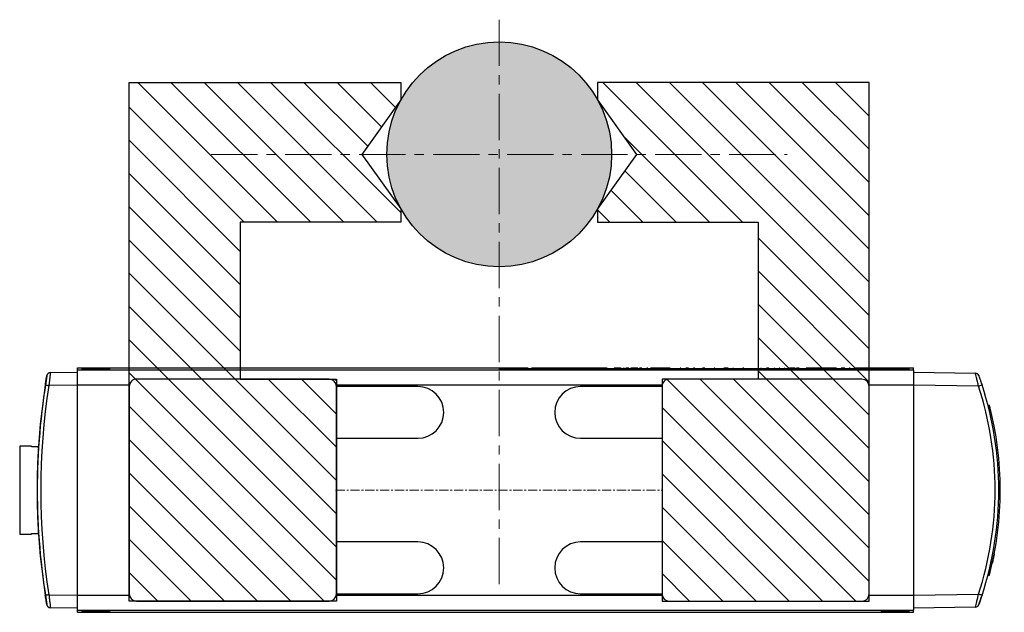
# Model space of a CAD drawing. Header units: inches. Extents: x 0 to 5766, y -2164 to 1330.
# Tile 36 of 217: x 2730 to 2863, y 518 to 598. Entities that reach past the tile are written whole.
import ezdxf

# ---------------------------------------------------------------- set-up
doc = ezdxf.new("R2010")
doc.units = ezdxf.units.IN
doc.header["$MEASUREMENT"] = 0
doc.linetypes.add('CENTER', pattern=[2, 1.25, -0.25, 0.25, -0.25])
doc.layers.add('AM_7', color=4, linetype='CENTER', lineweight=15)
doc.layers.add('AM_8', color=1, linetype='Continuous', lineweight=15)
pattern_1 = [(315, (2970.9724, 1967.1743), (2.245064, 2.245064), [])]

# ---------------------------------------------------------------- blocks, each defined once
blk = doc.blocks.new('CHS2B-S40_上')
at = {"color": 7, "linetype": 'Continuous', "lineweight": 25}
for p, q in [((3000.54, 4363.1), (3008.88, 4363.24)), ((3121.88, 4363.79), (3008.88, 4363.79)), ((3008.88, 4363.79), (3008.88, 4363.49)), ((3008.88, 4361.49), (3008.88, 4363.49)), ((3121.88, 4363.49), (3008.88, 4363.49)), ((3009.48, 4363.69), (3009.48, 4363.49)), ((3009.48, 4363.69), (3013.28, 4363.69)), ((3013.28, 4363.49), (3013.28, 4363.69)), ((3117.48, 4363.69), (3117.48, 4363.49)), ((3117.48, 4363.69), (3121.28, 4363.69)), ((3121.28, 4363.49), (3121.28, 4363.69)), ((3121.88, 4363.79), (3121.88, 4363.49)), ((3121.88, 4363.49), (3121.88, 4361.49)), ((3121.88, 4363.24), (3125.53, 4363.18)), ((3041.88, 4362.29), (3015.88, 4362.29)), ((3113.88, 4362.29), (3087.88, 4362.29)), ((3126.06, 4362.47), (3126.06, 4362.47)), ((3008.88, 4361.49), (3000.11, 4361.34)), ((3008.88, 4333.09), (3008.88, 4361.49)), ((3014.88, 4361.29), (3014.88, 4333.29)), ((3042.88, 4333.29), (3042.88, 4361.29)), ((3053.88, 4361.29), (3042.88, 4361.29)), ((3086.88, 4361.29), (3075.88, 4361.29)), ((3086.88, 4361.29), (3086.88, 4333.29)), ((3114.88, 4333.29), (3114.88, 4361.29)), ((3125.74, 4361.42), (3121.88, 4361.49)), ((3121.88, 4361.49), (3121.88, 4333.09)), ((2998.64, 4358.76), (2998.63, 4358.76)), ((2998.85, 4358.78), (2998.64, 4358.77)), ((2998.35, 4356.66), (2998.35, 4356.66)), ((3042.88, 4354.29), (3053.88, 4354.29)), ((3075.88, 4354.29), (3086.88, 4354.29)), ((3128.08, 4353.13), (3127.15, 4353.13)), ((3129.68, 4353.24), (3128.08, 4353.24)), ((3128.08, 4353.24), (3128.08, 4353.13)), ((3129.68, 4341.34), (3129.68, 4353.24)), ((2997.18, 4347.77), (2997.18, 4347.77)), ((2997.62, 4340.95), (2997.62, 4340.95)), ((3053.88, 4340.29), (3042.88, 4340.29)), ((3086.88, 4340.29), (3075.88, 4340.29)), ((3127.15, 4341.45), (3128.08, 4341.45)), ((3128.08, 4341.45), (3128.08, 4341.34)), ((3128.08, 4341.34), (3129.68, 4341.34)), ((3126.8, 4337.43), (3126.8, 4337.43)), ((2998.85, 4335.8), (2998.64, 4335.81)), ((2999.81, 4332.58), (2999.81, 4332.58)), ((3000.11, 4333.24), (3008.88, 4333.09)), ((3008.88, 4331.09), (3008.88, 4333.09)), ((3015.88, 4332.29), (3041.88, 4332.29)), ((3042.88, 4333.29), (3053.88, 4333.29)), ((3075.88, 4333.29), (3086.88, 4333.29)), ((3087.88, 4332.29), (3113.88, 4332.29)), ((3121.88, 4333.09), (3125.74, 4333.16)), ((3121.88, 4333.09), (3121.88, 4331.09)), ((3008.88, 4331.34), (3000.54, 4331.49)), ((3008.88, 4331.09), (3121.88, 4331.09)), ((3008.88, 4331.09), (3008.88, 4330.79)), ((3009.48, 4331.09), (3009.48, 4330.89)), ((3013.28, 4330.89), (3009.48, 4330.89)), ((3009.88, 4330.84), (3009.88, 4330.89)), ((3013.28, 4330.89), (3013.28, 4331.09)), ((3064.88, 4330.84), (3064.88, 4331.09)), ((3117.48, 4331.09), (3117.48, 4330.89)), ((3121.28, 4330.89), (3117.48, 4330.89)), ((3121.28, 4330.89), (3121.28, 4331.09)), ((3125.53, 4331.4), (3121.88, 4331.34)), ((3121.88, 4331.09), (3121.88, 4330.79)), ((3016.82, 4330.79), (3008.88, 4330.79)), ((3064.88, 4330.84), (3009.88, 4330.84)), ((3010.45, 4330.84), (3010.45, 4330.83)), ((3016.15, 4330.83), (3010.45, 4330.83)), ((3016.15, 4330.84), (3016.15, 4330.83)), ((3016.32, 4330.84), (3016.32, 4330.83)), ((3016.35, 4330.83), (3016.35, 4330.84)), ((3016.35, 4330.83), (3016.8, 4330.83)), ((3016.8, 4330.83), (3016.8, 4330.84)), ((3016.82, 4330.83), (3016.82, 4330.84)), ((3016.83, 4330.83), (3016.83, 4330.84)), ((3016.85, 4330.83), (3016.85, 4330.84)), ((3017.16, 4330.83), (3017.16, 4330.84)), ((3017.45, 4330.83), (3017.45, 4330.84)), ((3017.46, 4330.83), (3017.46, 4330.84)), ((3017.6, 4330.79), (3017.48, 4330.79)), ((3017.53, 4330.83), (3017.53, 4330.84)), ((3017.6, 4330.83), (3017.6, 4330.84)), ((3017.63, 4330.83), (3017.63, 4330.84)), ((3018, 4330.83), (3018, 4330.84)), ((3018.18, 4330.83), (3018.18, 4330.84)), ((3018.19, 4330.84), (3018.19, 4330.83)), ((3018.21, 4330.83), (3018.21, 4330.84)), ((3018.21, 4330.83), (3018.66, 4330.83)), ((3018.68, 4330.79), (3018.23, 4330.79)), ((3018.66, 4330.83), (3018.66, 4330.84)), ((3018.69, 4330.83), (3018.69, 4330.84)), ((3018.69, 4330.83), (3018.69, 4330.84)), ((3018.71, 4330.83), (3018.71, 4330.84)), ((3019.02, 4330.83), (3019.02, 4330.84)), ((3019.3, 4330.83), (3019.3, 4330.84)), ((3019.32, 4330.83), (3019.32, 4330.84)), ((3019.32, 4330.83), (3019.8, 4330.83)), ((3021.65, 4330.79), (3019.59, 4330.79)), ((3019.8, 4330.83), (3019.8, 4330.84)), ((3019.84, 4330.83), (3019.84, 4330.84)), ((3020.29, 4330.83), (3020.29, 4330.84)), ((3020.42, 4330.83), (3020.42, 4330.84)), ((3020.55, 4330.83), (3020.55, 4330.84)), ((3020.78, 4330.83), (3020.78, 4330.84)), ((3020.81, 4330.83), (3020.81, 4330.84)), ((3020.81, 4330.83), (3021.41, 4330.83)), ((3020.88, 4330.83), (3020.88, 4330.83)), ((3021.41, 4330.83), (3021.41, 4330.84)), ((3021.48, 4330.83), (3021.48, 4330.84)), ((3021.48, 4330.83), (3021.48, 4330.84)), ((3021.61, 4330.83), (3021.61, 4330.84)), ((3021.64, 4330.83), (3021.64, 4330.84)), ((3021.64, 4330.83), (3021.94, 4330.83)), ((3021.94, 4330.83), (3021.94, 4330.84)), ((3022.06, 4330.83), (3022.06, 4330.84)), ((3022.18, 4330.83), (3022.18, 4330.84)), ((3022.18, 4330.83), (3022.48, 4330.83)), ((3022.47, 4330.79), (3022.42, 4330.79)), ((3022.48, 4330.83), (3022.48, 4330.84)), ((3022.51, 4330.83), (3022.51, 4330.84)), ((3022.54, 4330.84), (3022.54, 4330.83)), ((3022.66, 4330.83), (3022.66, 4330.84)), ((3022.8, 4330.83), (3022.8, 4330.84)), ((3022.8, 4330.83), (3022.88, 4330.83)), ((3022.88, 4330.83), (3022.88, 4330.84)), ((3022.88, 4330.83), (3023.32, 4330.83)), ((3023.3, 4330.79), (3023.25, 4330.79)), ((3023.32, 4330.83), (3023.32, 4330.84)), ((3023.32, 4330.83), (3023.4, 4330.83)), ((3023.4, 4330.83), (3023.4, 4330.84)), ((3023.53, 4330.83), (3023.53, 4330.84)), ((3023.63, 4330.83), (3023.63, 4330.84)), ((3023.7, 4330.83), (3023.7, 4330.84)), ((3023.72, 4330.83), (3023.72, 4330.84)), ((3024.35, 4330.83), (3024.35, 4330.84)), ((3024.35, 4330.83), (3024.63, 4330.83)), ((3024.63, 4330.83), (3024.63, 4330.84)), ((3024.7, 4330.83), (3024.7, 4330.84)), ((3024.87, 4330.83), (3024.87, 4330.84)), ((3025.65, 4330.79), (3024.91, 4330.79)), ((3024.99, 4330.84), (3024.99, 4330.83)), ((3024.99, 4330.83), (3024.99, 4330.84)), ((3025.02, 4330.83), (3025.02, 4330.84)), ((3025.02, 4330.83), (3025.35, 4330.83)), ((3025.35, 4330.83), (3025.35, 4330.84)), ((3025.38, 4330.83), (3025.38, 4330.84)), ((3025.52, 4330.84), (3025.52, 4330.83)), ((3025.52, 4330.83), (3025.52, 4330.84)), ((3025.55, 4330.83), (3025.55, 4330.84)), ((3025.55, 4330.83), (3025.63, 4330.83)), ((3025.68, 4330.83), (3025.68, 4330.84)), ((3026.05, 4330.83), (3026.05, 4330.84)), ((3026.22, 4330.83), (3026.22, 4330.84)), ((3026.25, 4330.83), (3026.25, 4330.84)), ((3026.34, 4330.79), (3026.28, 4330.79)), ((3026.37, 4330.83), (3026.37, 4330.84)), ((3026.75, 4330.83), (3026.75, 4330.84)), ((3026.92, 4330.83), (3026.92, 4330.84)), ((3026.95, 4330.83), (3026.95, 4330.84)), ((3027.04, 4330.79), (3026.98, 4330.79)), ((3027.04, 4330.83), (3027.04, 4330.84)), ((3027.07, 4330.83), (3027.07, 4330.84)), ((3027.44, 4330.83), (3027.44, 4330.84)), ((3027.62, 4330.83), (3027.62, 4330.84)), ((3027.64, 4330.83), (3027.64, 4330.84)), ((3027.74, 4330.79), (3027.68, 4330.79)), ((3027.69, 4330.83), (3027.72, 4330.83)), ((3027.72, 4330.83), (3027.72, 4330.84)), ((3027.75, 4330.83), (3027.75, 4330.84)), ((3027.77, 4330.83), (3027.77, 4330.84)), ((3028.14, 4330.83), (3028.14, 4330.84)), ((3028.31, 4330.83), (3028.31, 4330.84)), ((3028.34, 4330.83), (3028.34, 4330.84)), ((3028.43, 4330.83), (3028.43, 4330.84)), ((3028.46, 4330.83), (3028.46, 4330.84)), ((3028.46, 4330.83), (3028.74, 4330.83)), ((3028.66, 4330.79), (3028.58, 4330.79)), ((3028.74, 4330.83), (3028.74, 4330.84)), ((3028.76, 4330.83), (3028.76, 4330.84)), ((3028.87, 4330.83), (3028.87, 4330.84)), ((3029.16, 4330.83), (3029.16, 4330.84)), ((3029.45, 4330.83), (3029.45, 4330.84)), ((3029.53, 4330.79), (3029.48, 4330.79)), ((3029.52, 4330.84), (3029.52, 4330.83)), ((3029.52, 4330.83), (3029.52, 4330.84)), ((3029.55, 4330.83), (3029.55, 4330.84)), ((3029.56, 4330.83), (3029.56, 4330.84)), ((3029.86, 4330.83), (3029.86, 4330.84)), ((3030.15, 4330.83), (3030.15, 4330.84)), ((3030.26, 4330.83), (3030.26, 4330.84)), ((3030.56, 4330.83), (3030.56, 4330.84)), ((3030.84, 4330.83), (3030.84, 4330.84)), ((3030.85, 4330.83), (3030.85, 4330.84)), ((3031.21, 4330.83), (3031.21, 4330.84)), ((3031.28, 4330.83), (3031.28, 4330.84)), ((3031.65, 4330.83), (3031.65, 4330.84)), ((3031.82, 4330.83), (3031.82, 4330.84)), ((3031.84, 4330.83), (3031.92, 4330.83)), ((3031.85, 4330.83), (3031.85, 4330.84)), ((3031.94, 4330.79), (3031.88, 4330.79)), ((3031.97, 4330.83), (3031.97, 4330.84)), ((3032.34, 4330.83), (3032.34, 4330.84)), ((3032.52, 4330.83), (3032.52, 4330.84)), ((3032.54, 4330.83), (3032.54, 4330.84)), ((3032.67, 4330.83), (3032.67, 4330.84)), ((3033.04, 4330.83), (3033.04, 4330.84)), ((3033.22, 4330.83), (3033.22, 4330.84)), ((3033.24, 4330.83), (3033.24, 4330.84)), ((3033.33, 4330.79), (3033.27, 4330.79)), ((3033.32, 4330.83), (3033.32, 4330.84)), ((3033.34, 4330.83), (3033.34, 4330.84)), ((3033.37, 4330.83), (3033.37, 4330.84)), ((3033.74, 4330.83), (3033.74, 4330.84)), ((3033.91, 4330.83), (3033.91, 4330.84)), ((3033.93, 4330.83), (3034.03, 4330.83)), ((3033.94, 4330.83), (3033.94, 4330.84)), ((3034.43, 4330.79), (3033.97, 4330.79)), ((3034.03, 4330.83), (3034.03, 4330.84)), ((3034.05, 4330.83), (3034.05, 4330.84)), ((3034.05, 4330.83), (3034.33, 4330.83)), ((3034.16, 4330.83), (3034.16, 4330.83)), ((3034.33, 4330.83), (3034.33, 4330.84)), ((3034.36, 4330.83), (3034.36, 4330.84)), ((3034.36, 4330.83), (3034.52, 4330.83)), ((3034.46, 4330.83), (3034.46, 4330.84)), ((3034.76, 4330.83), (3034.76, 4330.84)), ((3035.05, 4330.83), (3035.05, 4330.84)), ((3035.16, 4330.83), (3035.16, 4330.84)), ((3035.46, 4330.83), (3035.46, 4330.84)), ((3035.74, 4330.83), (3035.74, 4330.84)), ((3035.76, 4330.83), (3035.76, 4330.84)), ((3035.76, 4330.83), (3035.81, 4330.83)), ((3035.82, 4330.79), (3035.78, 4330.79)), ((3035.86, 4330.83), (3035.86, 4330.84)), ((3036.16, 4330.83), (3036.16, 4330.84)), ((3036.44, 4330.83), (3036.44, 4330.84)), ((3036.57, 4330.83), (3036.57, 4330.84)), ((3036.94, 4330.83), (3036.94, 4330.84)), ((3037.08, 4330.83), (3037.41, 4330.83)), ((3037.11, 4330.83), (3037.11, 4330.84)), ((3037.14, 4330.83), (3037.14, 4330.84)), ((3037.23, 4330.79), (3037.17, 4330.79)), ((3037.26, 4330.83), (3037.26, 4330.84)), ((3037.63, 4330.83), (3037.63, 4330.84)), ((3037.81, 4330.83), (3037.81, 4330.84)), ((3037.84, 4330.83), (3037.84, 4330.84)), ((3037.96, 4330.83), (3037.96, 4330.84)), ((3038.33, 4330.83), (3038.33, 4330.84)), ((3038.45, 4330.83), (3038.61, 4330.83)), ((3038.51, 4330.83), (3038.51, 4330.84)), ((3038.53, 4330.83), (3038.53, 4330.84)), ((3038.66, 4330.83), (3038.66, 4330.84)), ((3039.03, 4330.83), (3039.03, 4330.84)), ((3039.2, 4330.83), (3039.2, 4330.84)), ((3039.23, 4330.83), (3039.23, 4330.84)), ((3039.32, 4330.83), (3039.32, 4330.84)), ((3039.35, 4330.83), (3039.35, 4330.84)), ((3039.35, 4330.83), (3039.63, 4330.83)), ((3039.63, 4330.83), (3039.63, 4330.84)), ((3039.65, 4330.83), (3039.65, 4330.84)), ((3039.76, 4330.83), (3039.76, 4330.84)), ((3040.05, 4330.83), (3040.05, 4330.84)), ((3040.34, 4330.83), (3040.34, 4330.84)), ((3040.36, 4330.83), (3040.43, 4330.83)), ((3040.42, 4330.79), (3040.37, 4330.79)), ((3040.45, 4330.83), (3040.45, 4330.84)), ((3040.75, 4330.83), (3040.75, 4330.84)), ((3041.04, 4330.83), (3041.04, 4330.84)), ((3041.15, 4330.83), (3041.15, 4330.84)), ((3041.45, 4330.83), (3041.45, 4330.84)), ((3041.73, 4330.83), (3041.73, 4330.84)), ((3044.29, 4330.79), (3041.77, 4330.79)), ((3042.56, 4330.83), (3042.56, 4330.84)), ((3042.61, 4330.83), (3042.61, 4330.84)), ((3042.73, 4330.83), (3042.73, 4330.84)), ((3042.83, 4330.83), (3042.83, 4330.84)), ((3042.87, 4330.83), (3042.87, 4330.84)), ((3043.79, 4330.83), (3043.79, 4330.84)), ((3043.83, 4330.83), (3043.83, 4330.84)), ((3043.83, 4330.83), (3043.87, 4330.83)), ((3043.89, 4330.83), (3043.89, 4330.84)), ((3044.04, 4330.83), (3044.04, 4330.84)), ((3044.18, 4330.83), (3044.18, 4330.84)), ((3044.2, 4330.83), (3044.45, 4330.83)), ((3044.33, 4330.83), (3044.33, 4330.84)), ((3044.8, 4330.83), (3044.92, 4330.83)), ((3044.97, 4330.83), (3044.97, 4330.84)), ((3045.59, 4330.83), (3045.59, 4330.84)), ((3045.74, 4330.79), (3045.62, 4330.79)), ((3045.71, 4330.83), (3045.71, 4330.84)), ((3045.81, 4330.83), (3045.81, 4330.84)), ((3045.81, 4330.83), (3045.93, 4330.83)), ((3045.93, 4330.83), (3045.93, 4330.84)), ((3046.13, 4330.83), (3046.13, 4330.84)), ((3046.13, 4330.83), (3046.46, 4330.83)), ((3046.46, 4330.83), (3046.46, 4330.84)), ((3047.08, 4330.79), (3046.51, 4330.79)), ((3046.57, 4330.83), (3046.57, 4330.84)), ((3046.57, 4330.83), (3046.57, 4330.83)), ((3046.69, 4330.83), (3046.69, 4330.84)), ((3046.81, 4330.83), (3046.81, 4330.84)), ((3046.88, 4330.83), (3046.88, 4330.84)), ((3046.98, 4330.83), (3046.98, 4330.84)), ((3047.13, 4330.83), (3047.13, 4330.84)), ((3047.29, 4330.83), (3047.29, 4330.84)), ((3047.37, 4330.83), (3047.37, 4330.84)), ((3047.52, 4330.83), (3047.52, 4330.84)), ((3047.66, 4330.83), (3047.66, 4330.84)), ((3047.66, 4330.83), (3047.78, 4330.83)), ((3047.78, 4330.83), (3047.78, 4330.84)), ((3048, 4330.83), (3048, 4330.84)), ((3048, 4330.83), (3048.09, 4330.83)), ((3048.09, 4330.83), (3048.09, 4330.84)), ((3048.22, 4330.83), (3048.22, 4330.84)), ((3048.36, 4330.83), (3048.36, 4330.84)), ((3048.38, 4330.83), (3048.38, 4330.84)), ((3049.34, 4330.79), (3048.41, 4330.79)), ((3048.48, 4330.83), (3048.48, 4330.84)), ((3048.52, 4330.83), (3048.52, 4330.84)), ((3048.52, 4330.83), (3049.19, 4330.83)), ((3049.19, 4330.83), (3049.19, 4330.84)), ((3049.27, 4330.83), (3049.27, 4330.84)), ((3049.38, 4330.83), (3049.38, 4330.84)), ((3049.87, 4330.83), (3049.87, 4330.84)), ((3050.25, 4330.83), (3050.25, 4330.84)), ((3060.52, 4330.79), (3050.28, 4330.79)), ((3051.3, 4330.84), (3051.3, 4330.83)), ((3051.3, 4330.84), (3051.3, 4330.83)), ((3051.39, 4330.83), (3051.3, 4330.83)), ((3051.3, 4330.83), (3051.3, 4330.83)), ((3051.39, 4330.84), (3051.39, 4330.83)), ((3051.56, 4330.83), (3051.39, 4330.83)), ((3051.56, 4330.84), (3051.56, 4330.83)), ((3051.64, 4330.83), (3051.56, 4330.83)), ((3051.64, 4330.84), (3051.64, 4330.83)), ((3051.68, 4330.83), (3051.64, 4330.83)), ((3051.68, 4330.84), (3051.68, 4330.83)), ((3051.77, 4330.83), (3051.68, 4330.83)), ((3051.77, 4330.84), (3051.77, 4330.83)), ((3052.1, 4330.83), (3051.77, 4330.83)), ((3052.1, 4330.84), (3052.1, 4330.83)), ((3052.75, 4330.83), (3052.1, 4330.83)), ((3052.75, 4330.84), (3052.75, 4330.83)), ((3053.92, 4330.83), (3052.75, 4330.83)), ((3053.92, 4330.83), (3053.92, 4330.84)), ((3053.97, 4330.83), (3053.97, 4330.84)), ((3053.97, 4330.83), (3054.01, 4330.83)), ((3054.01, 4330.83), (3054.01, 4330.84)), ((3054.11, 4330.83), (3054.11, 4330.84)), ((3054.11, 4330.83), (3054.34, 4330.83)), ((3054.34, 4330.83), (3054.34, 4330.84)), ((3054.42, 4330.83), (3054.42, 4330.84)), ((3054.42, 4330.83), (3054.42, 4330.83)), ((3054.47, 4330.83), (3054.47, 4330.84)), ((3054.53, 4330.83), (3054.53, 4330.84)), ((3054.65, 4330.83), (3054.55, 4330.83)), ((3054.66, 4330.84), (3054.66, 4330.83)), ((3054.71, 4330.83), (3054.71, 4330.84)), ((3054.77, 4330.83), (3054.77, 4330.84)), ((3054.77, 4330.83), (3054.84, 4330.83)), ((3054.84, 4330.83), (3054.84, 4330.84)), ((3054.84, 4330.83), (3055.17, 4330.83)), ((3055.17, 4330.83), (3055.17, 4330.84)), ((3055.17, 4330.83), (3055.24, 4330.83)), ((3055.24, 4330.83), (3055.24, 4330.84)), ((3055.3, 4330.83), (3055.3, 4330.84)), ((3055.4, 4330.83), (3055.33, 4330.83)), ((3055.35, 4330.83), (3055.35, 4330.84)), ((3055.41, 4330.84), (3055.41, 4330.83)), ((3055.41, 4330.83), (3055.41, 4330.84)), ((3055.41, 4330.83), (3055.62, 4330.83)), ((3055.62, 4330.83), (3055.62, 4330.84)), ((3055.7, 4330.83), (3055.7, 4330.84)), ((3055.77, 4330.83), (3055.77, 4330.84)), ((3055.77, 4330.83), (3055.94, 4330.83)), ((3055.94, 4330.83), (3055.94, 4330.84)), ((3055.94, 4330.83), (3055.94, 4330.84)), ((3055.94, 4330.83), (3056.09, 4330.83)), ((3055.94, 4330.83), (3055.94, 4330.83)), ((3056.09, 4330.83), (3056.09, 4330.84)), ((3056.17, 4330.83), (3056.17, 4330.84)), ((3056.24, 4330.83), (3056.24, 4330.84)), ((3056.24, 4330.83), (3056.46, 4330.83)), ((3056.46, 4330.83), (3056.46, 4330.84)), ((3056.46, 4330.83), (3056.46, 4330.84)), ((3056.59, 4330.83), (3056.47, 4330.83)), ((3056.59, 4330.83), (3056.59, 4330.84)), ((3056.65, 4330.83), (3056.65, 4330.84)), ((3056.71, 4330.83), (3056.71, 4330.84)), ((3056.83, 4330.83), (3056.71, 4330.83)), ((3056.83, 4330.84), (3056.83, 4330.83)), ((3056.88, 4330.83), (3056.88, 4330.84)), ((3056.95, 4330.83), (3056.95, 4330.84)), ((3056.95, 4330.83), (3057.01, 4330.83)), ((3057.01, 4330.83), (3057.01, 4330.84)), ((3057.01, 4330.83), (3057.35, 4330.83)), ((3057.35, 4330.83), (3057.35, 4330.84)), ((3057.35, 4330.83), (3057.41, 4330.83)), ((3057.41, 4330.83), (3057.41, 4330.84)), ((3057.47, 4330.83), (3057.47, 4330.84)), ((3057.52, 4330.83), (3057.52, 4330.84)), ((3057.54, 4330.83), (3057.53, 4330.83)), ((3057.54, 4330.83), (3057.54, 4330.84)), ((3057.57, 4330.83), (3057.57, 4330.84)), ((3057.57, 4330.83), (3057.79, 4330.83)), ((3057.79, 4330.83), (3057.79, 4330.84)), ((3057.85, 4330.83), (3057.85, 4330.84)), ((3057.91, 4330.83), (3057.91, 4330.84)), ((3057.91, 4330.83), (3058.14, 4330.83)), ((3058.14, 4330.83), (3058.14, 4330.84)), ((3058.16, 4330.83), (3058.16, 4330.84)), ((3058.48, 4330.83), (3058.18, 4330.83)), ((3058.48, 4330.84), (3058.48, 4330.83)), ((3058.55, 4330.83), (3058.48, 4330.83)), ((3058.56, 4330.83), (3058.56, 4330.84)), ((3058.61, 4330.83), (3058.61, 4330.84)), ((3058.61, 4330.83), (3058.64, 4330.83)), ((3058.64, 4330.83), (3058.64, 4330.84)), ((3058.75, 4330.83), (3058.75, 4330.84)), ((3058.75, 4330.83), (3058.98, 4330.83)), ((3058.98, 4330.83), (3058.98, 4330.84)), ((3059.05, 4330.83), (3059.05, 4330.84)), ((3059.05, 4330.83), (3059.05, 4330.83)), ((3059.11, 4330.83), (3059.11, 4330.84)), ((3059.17, 4330.83), (3059.17, 4330.84)), ((3059.36, 4330.83), (3059.17, 4330.83)), ((3059.37, 4330.83), (3059.37, 4330.84)), ((3059.43, 4330.83), (3059.43, 4330.84)), ((3059.49, 4330.83), (3059.49, 4330.84)), ((3059.94, 4330.83), (3059.49, 4330.83)), ((3059.94, 4330.83), (3059.94, 4330.84)), ((3059.97, 4330.83), (3059.97, 4330.84)), ((3059.97, 4330.83), (3060.35, 4330.83)), ((3060.35, 4330.83), (3060.35, 4330.84)), ((3060.39, 4330.83), (3060.39, 4330.84)), ((3060.52, 4330.83), (3060.41, 4330.83)), ((3060.52, 4330.83), (3060.52, 4330.84)), ((3060.56, 4330.83), (3060.56, 4330.84)), ((3060.96, 4330.83), (3060.96, 4330.84)), ((3060.96, 4330.83), (3061.13, 4330.83)), ((3121.88, 4330.79), (3060.99, 4330.79)), ((3061.13, 4330.83), (3061.13, 4330.84)), ((3061.28, 4330.83), (3061.15, 4330.83)), ((3061.17, 4330.83), (3061.17, 4330.84)), ((3061.29, 4330.84), (3061.29, 4330.83)), ((3061.34, 4330.83), (3061.34, 4330.84)), ((3061.4, 4330.83), (3061.4, 4330.84)), ((3061.4, 4330.83), (3061.47, 4330.83)), ((3061.4, 4330.83), (3061.4, 4330.83)), ((3061.47, 4330.83), (3061.47, 4330.84)), ((3061.47, 4330.83), (3061.81, 4330.83)), ((3061.81, 4330.83), (3061.81, 4330.84)), ((3061.81, 4330.83), (3061.87, 4330.83)), ((3061.87, 4330.83), (3061.87, 4330.84)), ((3061.93, 4330.83), (3061.93, 4330.84)), ((3061.98, 4330.83), (3061.98, 4330.84)), ((3062.05, 4330.83), (3061.99, 4330.83)), ((3062.05, 4330.84), (3062.05, 4330.83)), ((3062.1, 4330.83), (3062.05, 4330.83)), ((3062.11, 4330.83), (3062.11, 4330.84)), ((3062.17, 4330.83), (3062.17, 4330.84)), ((3062.23, 4330.83), (3062.23, 4330.84)), ((3062.23, 4330.83), (3062.23, 4330.84)), ((3062.23, 4330.83), (3062.5, 4330.83)), ((3062.5, 4330.83), (3062.5, 4330.84)), ((3062.55, 4330.83), (3062.55, 4330.84)), ((3062.6, 4330.83), (3062.6, 4330.84)), ((3062.6, 4330.83), (3062.86, 4330.83)), ((3062.86, 4330.83), (3062.86, 4330.84)), ((3062.86, 4330.83), (3062.86, 4330.84)), ((3062.92, 4330.83), (3062.92, 4330.84)), ((3062.94, 4330.83), (3062.93, 4330.83)), ((3062.98, 4330.83), (3062.98, 4330.84))]:
    blk.add_line(p, q, dxfattribs=at)
at = {"color": 8, "linetype": 'Continuous', "lineweight": 25}
for p, q in [((3014.9, 4361.49), (3008.88, 4361.49)), ((3086.9, 4361.49), (3042.86, 4361.49)), ((3121.88, 4361.49), (3114.86, 4361.49)), ((3008.88, 4333.09), (3014.9, 4333.09)), ((3042.86, 4333.09), (3086.9, 4333.09)), ((3114.86, 4333.09), (3121.88, 4333.09))]:
    blk.add_line(p, q, dxfattribs=at)
at = {"color": 7, "linetype": 'Continuous', "lineweight": 25, "flags": 128}
for points in [[(3127.14, 4353.14), (3127.23, 4353.14), (3127.31, 4353.13)], [(3127.31, 4341.45), (3127.23, 4341.44), (3127.14, 4341.44)]]:
    blk.add_lwpolyline(points, dxfattribs=at)
at = {"color": 7, "linetype": 'Continuous', "lineweight": 25}
for centre, radius, start, end in [((3000.55, 4362.6), 0.5, 91, 160.2315), ((3125.52, 4362.68), 0.5, 9.7344, 89), ((3043.13, 4347.29), 45.75, 161.9146, 198.0854), ((3043.13, 4347.29), 45.75, 160.2315, 161.9146), ((3007, 4382.82), 22.56, 250.9745, 252.2234), ((3015.88, 4361.29), 1, 90, 180), ((3041.88, 4361.29), 1, 0, 90), ((3087.88, 4361.29), 1, 90, 180), ((3113.88, 4361.29), 1, 0, 90), ((3118.86, 4405.94), 45.05, 278.7801, 279.4052), ((3035.81, 4347.29), 91.5, 350.275, 9.725), ((3035.83, 4347.29), 91.5, 8.9346, 9.7344), ((3035.83, 4347.29), 91.5, 351.0654, 8.9346), ((3043.12, 4347.29), 45.25, 161.9146, 198.0854), ((3053.88, 4357.79), 3.5, 270, 90), ((3075.88, 4357.79), 3.5, 90, 270), ((3035.84, 4347.29), 91, 351.0654, 8.9346), ((3043.13, 4347.29), 45.95, 165.5282, 194.4718), ((3053.88, 4336.79), 3.5, 270, 90), ((3075.88, 4336.79), 3.5, 90, 270), ((3007, 4311.76), 22.56, 107.7766, 109.0255), ((3043.13, 4347.29), 45.75, 198.0854, 198.344), ((3015.88, 4333.29), 1, 180, 270), ((3041.88, 4333.29), 1, 270, 0), ((3087.88, 4333.29), 1, 180, 270), ((3113.88, 4333.29), 1, 270, 0), ((3118.86, 4288.64), 45.05, 80.5948, 81.2199), ((3035.83, 4347.29), 91.5, 350.4779, 351.0654), ((3000.55, 4331.99), 0.5, 199.7685, 269), ((3125.52, 4331.9), 0.5, 271, 350.2656)]:
    blk.add_arc(centre, radius, start, end, dxfattribs=at)
for points, knots in [([(3000.54, 4363.1), (3000.53, 4363.08), (3000.52, 4363.04), (3000.45, 4362.77), (3000.35, 4362.36), (3000.23, 4361.86), (3000.15, 4361.51), (3000.11, 4361.34)], [0, 0, 0, 0, 0.200588, 0.399903, 0.602485, 0.815419, 1, 1, 1, 1]), ([(3125.74, 4361.42), (3125.71, 4361.62), (3125.67, 4362.02), (3125.61, 4362.55), (3125.56, 4362.95), (3125.54, 4363.15), (3125.53, 4363.17), (3125.53, 4363.18)], [0, 0, 0, 0, 0.218035, 0.436491, 0.65377, 0.868006, 1, 1, 1, 1]), ([(2999.64, 4361.49), (2999.68, 4361.61), (2999.77, 4361.87), (2999.89, 4362.23), (2999.99, 4362.53), (3000.06, 4362.73), (3000.07, 4362.75), (3000.08, 4362.76)], [0, 0, 0, 0, 0.1878625, 0.4033855, 0.6061418, 0.8032081, 1, 1, 1, 1]), ([(3126.01, 4362.76), (3126.02, 4362.76), (3126.02, 4362.74), (3126.04, 4362.6), (3126.09, 4362.31), (3126.15, 4361.93), (3126.2, 4361.64), (3126.22, 4361.5)], [0, 0, 0, 0, 0.131174, 0.344376, 0.561438, 0.780625, 1, 1, 1, 1]), ([(2997.99, 4355.89), (2998.03, 4356.08), (2998.11, 4356.46), (2998.21, 4356.94), (2998.24, 4357.12), (2998.26, 4357.21)], [0, 0, 0, 0, 0.331746, 0.667649, 1, 1, 1, 1]), ([(3000.08, 4331.82), (3000.08, 4331.82), (3000.07, 4331.83), (3000.03, 4331.96), (2999.93, 4332.24), (2999.79, 4332.64), (2999.69, 4332.94), (2999.64, 4333.09)], [0, 0, 0, 0, 0.100712, 0.310835, 0.535429, 0.767557, 1, 1, 1, 1]), ([(3000.11, 4333.24), (3000.16, 4333.04), (3000.25, 4332.62), (3000.39, 4332.07), (3000.49, 4331.68), (3000.53, 4331.51), (3000.54, 4331.49), (3000.54, 4331.49)], [0, 0, 0, 0, 0.228462, 0.458369, 0.683803, 0.897275, 1, 1, 1, 1]), ([(3125.53, 4331.4), (3125.53, 4331.41), (3125.53, 4331.41), (3125.53, 4331.43), (3125.54, 4331.46), (3125.54, 4331.5), (3125.55, 4331.57), (3125.56, 4331.66), (3125.58, 4331.77), (3125.59, 4331.9), (3125.61, 4332.04), (3125.63, 4332.2), (3125.64, 4332.33), (3125.66, 4332.46), (3125.67, 4332.6), (3125.69, 4332.73), (3125.71, 4332.88), (3125.72, 4333.02), (3125.73, 4333.12), (3125.74, 4333.16)], [0, 0, 0, 0, 0.051798, 0.103952, 0.157226, 0.210886, 0.262614, 0.367788, 0.421354, 0.473287, 0.578865, 0.632629, 0.685242, 0.738214, 0.792314, 0.846802, 0.884772, 0.961351, 1, 1, 1, 1]), ([(3126.22, 4333.08), (3126.22, 4333.06), (3126.21, 4332.98), (3126.19, 4332.88), (3126.17, 4332.77), (3126.16, 4332.68), (3126.14, 4332.58), (3126.13, 4332.49), (3126.11, 4332.4), (3126.1, 4332.31), (3126.08, 4332.23), (3126.07, 4332.16), (3126.06, 4332.09), (3126.05, 4332.01), (3126.03, 4331.94), (3126.03, 4331.89), (3126.02, 4331.85), (3126.01, 4331.82), (3126.01, 4331.82), (3126.01, 4331.82)], [0, 0, 0, 0, 0.038217, 0.115279, 0.154163, 0.207027, 0.260241, 0.314565, 0.369275, 0.421241, 0.473552, 0.526958, 0.580748, 0.63228, 0.737072, 0.790462, 0.841929, 0.946633, 1, 1, 1, 1]), ([(3016.32, 4330.83), (3016.32, 4330.83), (3016.32, 4330.83), (3016.33, 4330.83), (3016.34, 4330.83), (3016.34, 4330.83), (3016.35, 4330.83), (3016.35, 4330.83)], [0, 0, 0, 0, 0.500095, 0.750155, 0.874801, 0.937577, 1, 1, 1, 1]), ([(3016.8, 4330.83), (3016.8, 4330.83), (3016.81, 4330.83), (3016.82, 4330.83), (3016.82, 4330.83), (3016.82, 4330.83), (3016.82, 4330.83)], [0, 0, 0, 0, 0.122391, 0.247489, 0.498125, 1, 1, 1, 1]), ([(3018.19, 4330.83), (3018.19, 4330.83), (3018.19, 4330.83), (3018.19, 4330.83), (3018.2, 4330.83), (3018.21, 4330.83), (3018.21, 4330.83), (3018.21, 4330.83)], [0, 0, 0, 0, 0.500095, 0.750155, 0.874801, 0.937577, 1, 1, 1, 1]), ([(3018.66, 4330.83), (3018.67, 4330.83), (3018.67, 4330.83), (3018.68, 4330.83), (3018.69, 4330.83), (3018.69, 4330.83), (3018.69, 4330.83)], [0, 0, 0, 0, 0.122391, 0.247489, 0.498125, 1, 1, 1, 1]), ([(3019.3, 4330.83), (3019.3, 4330.83), (3019.3, 4330.83), (3019.3, 4330.83), (3019.31, 4330.83), (3019.32, 4330.83), (3019.32, 4330.83), (3019.32, 4330.83)], [0, 0, 0, 0, 0.500145, 0.750197, 0.8748, 0.937423, 1, 1, 1, 1]), ([(3019.8, 4330.83), (3019.8, 4330.83), (3019.81, 4330.83), (3019.83, 4330.83), (3019.84, 4330.83), (3019.84, 4330.83), (3019.84, 4330.83)], [0, 0, 0, 0, 0.125195, 0.249894, 0.498726, 1, 1, 1, 1]), ([(3020.78, 4330.83), (3020.78, 4330.83), (3020.78, 4330.83), (3020.79, 4330.83), (3020.8, 4330.83), (3020.81, 4330.83), (3020.81, 4330.83), (3020.81, 4330.83)], [0, 0, 0, 0, 0.500423, 0.750145, 0.874828, 0.937416, 1, 1, 1, 1]), ([(3021.41, 4330.83), (3021.42, 4330.83), (3021.43, 4330.83), (3021.46, 4330.83), (3021.48, 4330.83), (3021.48, 4330.83), (3021.48, 4330.83)], [0, 0, 0, 0, 0.186691, 0.373676, 0.560686, 1, 1, 1, 1]), ([(3021.61, 4330.83), (3021.61, 4330.83), (3021.61, 4330.83), (3021.61, 4330.83), (3021.62, 4330.83), (3021.63, 4330.83), (3021.64, 4330.83), (3021.64, 4330.83)], [0, 0, 0, 0, 0.500347, 0.750185, 0.874831, 0.937532, 1, 1, 1, 1]), ([(3021.94, 4330.83), (3021.94, 4330.83), (3021.94, 4330.83), (3021.96, 4330.83), (3022, 4330.83), (3022.04, 4330.83), (3022.06, 4330.83)], [0, 0, 0, 0, 0.124474, 0.249374, 0.498916, 1, 1, 1, 1]), ([(3022.06, 4330.83), (3022.08, 4330.83), (3022.12, 4330.83), (3022.16, 4330.83), (3022.18, 4330.83), (3022.18, 4330.83), (3022.18, 4330.83)], [0, 0, 0, 0, 0.50104, 0.750496, 0.875162, 1, 1, 1, 1]), ([(3022.48, 4330.83), (3022.48, 4330.83), (3022.49, 4330.83), (3022.49, 4330.83), (3022.5, 4330.83), (3022.51, 4330.83), (3022.51, 4330.83), (3022.51, 4330.83)], [0, 0, 0, 0, 0.062594, 0.125166, 0.250121, 0.499853, 1, 1, 1, 1]), ([(3022.54, 4330.83), (3022.54, 4330.83), (3022.54, 4330.83), (3022.55, 4330.83), (3022.57, 4330.83), (3022.59, 4330.83), (3022.62, 4330.83), (3022.64, 4330.83), (3022.66, 4330.83)], [0, 0, 0, 0, 0.020762, 0.214021, 0.3376, 0.460843, 0.654363, 1, 1, 1, 1]), ([(3022.66, 4330.83), (3022.68, 4330.83), (3022.72, 4330.83), (3022.77, 4330.83), (3022.79, 4330.83), (3022.8, 4330.83), (3022.8, 4330.83)], [0, 0, 0, 0, 0.501308, 0.750694, 0.874682, 1, 1, 1, 1]), ([(3024.63, 4330.83), (3024.64, 4330.83), (3024.66, 4330.83), (3024.68, 4330.83), (3024.7, 4330.83), (3024.7, 4330.83), (3024.7, 4330.83)], [0, 0, 0, 0, 0.186691, 0.373676, 0.560686, 1, 1, 1, 1]), ([(3024.99, 4330.83), (3024.99, 4330.83), (3024.99, 4330.83), (3024.99, 4330.83), (3025, 4330.83), (3025.01, 4330.83), (3025.02, 4330.83)], [0, 0, 0, 0, 0.499685, 0.750545, 0.874226, 1, 1, 1, 1]), ([(3025.35, 4330.83), (3025.35, 4330.83), (3025.36, 4330.83), (3025.37, 4330.83), (3025.38, 4330.83), (3025.38, 4330.83), (3025.38, 4330.83)], [0, 0, 0, 0, 0.126259, 0.248851, 0.500388, 1, 1, 1, 1]), ([(3025.52, 4330.83), (3025.52, 4330.83), (3025.52, 4330.83), (3025.53, 4330.83), (3025.54, 4330.83), (3025.55, 4330.83), (3025.55, 4330.83)], [0, 0, 0, 0, 0.501187, 0.751254, 0.876415, 1, 1, 1, 1]), ([(3026.94, 4330.83), (3026.96, 4330.83), (3026.99, 4330.83), (3027.03, 4330.83), (3027.04, 4330.83)], [0, 0, 0, 0, 0.559996, 1, 1, 1, 1]), ([(3028.43, 4330.83), (3028.43, 4330.83), (3028.43, 4330.83), (3028.44, 4330.83), (3028.45, 4330.83), (3028.45, 4330.83), (3028.46, 4330.83)], [0, 0, 0, 0, 0.499776, 0.750545, 0.875145, 1, 1, 1, 1]), ([(3028.74, 4330.83), (3028.74, 4330.83), (3028.75, 4330.83), (3028.76, 4330.83), (3028.76, 4330.83), (3028.76, 4330.83), (3028.76, 4330.83)], [0, 0, 0, 0, 0.125196, 0.249191, 0.500458, 1, 1, 1, 1]), ([(3034.03, 4330.83), (3034.03, 4330.83), (3034.03, 4330.83), (3034.04, 4330.83), (3034.04, 4330.83), (3034.05, 4330.83), (3034.05, 4330.83)], [0, 0, 0, 0, 0.4997764, 0.7505451, 0.8751447, 1, 1, 1, 1]), ([(3034.33, 4330.83), (3034.34, 4330.83), (3034.35, 4330.83), (3034.35, 4330.83), (3034.36, 4330.83), (3034.36, 4330.83), (3034.36, 4330.83)], [0, 0, 0, 0, 0.125196, 0.249191, 0.500458, 1, 1, 1, 1]), ([(3039.32, 4330.83), (3039.32, 4330.83), (3039.32, 4330.83), (3039.33, 4330.83), (3039.34, 4330.83), (3039.34, 4330.83), (3039.35, 4330.83)], [0, 0, 0, 0, 0.4997764, 0.7505451, 0.8751447, 1, 1, 1, 1]), ([(3039.63, 4330.83), (3039.63, 4330.83), (3039.64, 4330.83), (3039.65, 4330.83), (3039.65, 4330.83), (3039.65, 4330.83), (3039.65, 4330.83)], [0, 0, 0, 0, 0.125196, 0.249191, 0.500458, 1, 1, 1, 1]), ([(3042.56, 4330.83), (3042.57, 4330.83), (3042.57, 4330.83), (3042.6, 4330.83), (3042.61, 4330.83)], [0, 0, 0, 0, 0.558484, 1, 1, 1, 1]), ([(3042.61, 4330.83), (3042.63, 4330.83), (3042.67, 4330.83), (3042.71, 4330.83), (3042.73, 4330.83)], [0, 0, 0, 0, 0.558201, 1, 1, 1, 1]), ([(3042.73, 4330.83), (3042.75, 4330.83), (3042.79, 4330.83), (3042.82, 4330.83), (3042.83, 4330.83)], [0, 0, 0, 0, 0.559499, 1, 1, 1, 1]), ([(3042.83, 4330.83), (3042.85, 4330.83), (3042.87, 4330.83), (3042.87, 4330.83), (3042.87, 4330.83)], [0, 0, 0, 0, 0.559179, 1, 1, 1, 1]), ([(3043.79, 4330.83), (3043.79, 4330.83), (3043.79, 4330.83), (3043.8, 4330.83), (3043.81, 4330.83), (3043.82, 4330.83), (3043.83, 4330.83), (3043.83, 4330.83)], [0, 0, 0, 0, 0.500262, 0.750118, 0.87481, 0.937265, 1, 1, 1, 1]), ([(3046.57, 4330.83), (3046.57, 4330.83), (3046.57, 4330.83), (3046.59, 4330.83), (3046.63, 4330.83), (3046.67, 4330.83), (3046.69, 4330.83)], [0, 0, 0, 0, 0.1245892, 0.2492955, 0.4988543, 1, 1, 1, 1]), ([(3046.69, 4330.83), (3046.72, 4330.83), (3046.75, 4330.83), (3046.79, 4330.83), (3046.81, 4330.83), (3046.81, 4330.83), (3046.81, 4330.83)], [0, 0, 0, 0, 0.501119, 0.750388, 0.874869, 1, 1, 1, 1]), ([(3047.37, 4330.83), (3047.37, 4330.83), (3047.37, 4330.83), (3047.38, 4330.83), (3047.4, 4330.83), (3047.45, 4330.83), (3047.49, 4330.83), (3047.52, 4330.83)], [0, 0, 0, 0, 0.124491, 0.187015, 0.249635, 0.499537, 1, 1, 1, 1]), ([(3047.52, 4330.83), (3047.55, 4330.83), (3047.59, 4330.83), (3047.64, 4330.83), (3047.65, 4330.83), (3047.66, 4330.83), (3047.66, 4330.83)], [0, 0, 0, 0, 0.501213, 0.750066, 0.874451, 1, 1, 1, 1]), ([(3048.48, 4330.83), (3048.48, 4330.83), (3048.48, 4330.83), (3048.49, 4330.83), (3048.51, 4330.83), (3048.52, 4330.83), (3048.52, 4330.83)], [0, 0, 0, 0, 0.501116, 0.751037, 0.875771, 1, 1, 1, 1]), ([(3053.92, 4330.83), (3053.92, 4330.83), (3053.92, 4330.83), (3053.94, 4330.83), (3053.95, 4330.83), (3053.97, 4330.83), (3053.97, 4330.83)], [0, 0, 0, 0, 0.279695, 0.558813, 0.779244, 1, 1, 1, 1]), ([(3054.34, 4330.83), (3054.36, 4330.83), (3054.38, 4330.83), (3054.4, 4330.83), (3054.4, 4330.83)], [0, 0, 0, 0, 0.662268, 1, 1, 1, 1]), ([(3054.42, 4330.83), (3054.42, 4330.83), (3054.42, 4330.83), (3054.42, 4330.83), (3054.43, 4330.83), (3054.45, 4330.83), (3054.46, 4330.83), (3054.47, 4330.83)], [0, 0, 0, 0, 0.062625, 0.125253, 0.249764, 0.499801, 1, 1, 1, 1]), ([(3054.47, 4330.83), (3054.49, 4330.83), (3054.5, 4330.83), (3054.52, 4330.83), (3054.53, 4330.83), (3054.53, 4330.83), (3054.53, 4330.83)], [0, 0, 0, 0, 0.500812, 0.750879, 0.8757, 1, 1, 1, 1]), ([(3054.66, 4330.83), (3054.66, 4330.83), (3054.66, 4330.83), (3054.66, 4330.83), (3054.66, 4330.83), (3054.68, 4330.83), (3054.69, 4330.83), (3054.71, 4330.83)], [0, 0, 0, 0, 0.04807, 0.134552, 0.221595, 0.308514, 1, 1, 1, 1]), ([(3054.71, 4330.83), (3054.72, 4330.83), (3054.74, 4330.83), (3054.76, 4330.83), (3054.77, 4330.83), (3054.77, 4330.83)], [0, 0, 0, 0, 0.56191, 0.781091, 1, 1, 1, 1]), ([(3055.24, 4330.83), (3055.24, 4330.83), (3055.24, 4330.83), (3055.25, 4330.83), (3055.27, 4330.83), (3055.28, 4330.83), (3055.3, 4330.83)], [0, 0, 0, 0, 0.125323, 0.250131, 0.499027, 1, 1, 1, 1]), ([(3055.3, 4330.83), (3055.31, 4330.83), (3055.33, 4330.83), (3055.34, 4330.83), (3055.35, 4330.83), (3055.35, 4330.83), (3055.35, 4330.83)], [0, 0, 0, 0, 0.694223, 0.781366, 0.868507, 1, 1, 1, 1]), ([(3055.62, 4330.83), (3055.62, 4330.83), (3055.63, 4330.83), (3055.64, 4330.83), (3055.66, 4330.83), (3055.68, 4330.83), (3055.7, 4330.83)], [0, 0, 0, 0, 0.125101, 0.250043, 0.499305, 1, 1, 1, 1]), ([(3055.7, 4330.83), (3055.71, 4330.83), (3055.73, 4330.83), (3055.76, 4330.83), (3055.77, 4330.83), (3055.77, 4330.83), (3055.77, 4330.83)], [0, 0, 0, 0, 0.500961, 0.750309, 0.874533, 1, 1, 1, 1]), ([(3056.09, 4330.83), (3056.1, 4330.83), (3056.1, 4330.83), (3056.11, 4330.83), (3056.13, 4330.83), (3056.15, 4330.83), (3056.17, 4330.83)], [0, 0, 0, 0, 0.125093, 0.250058, 0.499049, 1, 1, 1, 1]), ([(3056.17, 4330.83), (3056.18, 4330.83), (3056.2, 4330.83), (3056.23, 4330.83), (3056.24, 4330.83), (3056.24, 4330.83), (3056.24, 4330.83)], [0, 0, 0, 0, 0.50091, 0.75035, 0.874755, 1, 1, 1, 1]), ([(3056.59, 4330.83), (3056.59, 4330.83), (3056.59, 4330.83), (3056.6, 4330.83), (3056.6, 4330.83), (3056.62, 4330.83), (3056.64, 4330.83), (3056.65, 4330.83)], [0, 0, 0, 0, 0.124159, 0.186822, 0.249512, 0.499717, 1, 1, 1, 1]), ([(3056.65, 4330.83), (3056.66, 4330.83), (3056.68, 4330.83), (3056.7, 4330.83), (3056.7, 4330.83), (3056.71, 4330.83), (3056.71, 4330.83), (3056.71, 4330.83)], [0, 0, 0, 0, 0.500295, 0.750293, 0.813219, 0.875755, 1, 1, 1, 1]), ([(3056.83, 4330.83), (3056.83, 4330.83), (3056.83, 4330.83), (3056.83, 4330.83), (3056.84, 4330.83), (3056.85, 4330.83), (3056.87, 4330.83), (3056.88, 4330.83)], [0, 0, 0, 0, 0.04807, 0.134552, 0.221595, 0.308514, 1, 1, 1, 1]), ([(3056.88, 4330.83), (3056.9, 4330.83), (3056.91, 4330.83), (3056.94, 4330.83), (3056.94, 4330.83), (3056.95, 4330.83)], [0, 0, 0, 0, 0.5619097, 0.7810905, 1, 1, 1, 1]), ([(3057.41, 4330.83), (3057.41, 4330.83), (3057.42, 4330.83), (3057.42, 4330.83), (3057.44, 4330.83), (3057.46, 4330.83), (3057.47, 4330.83)], [0, 0, 0, 0, 0.125323, 0.250131, 0.499027, 1, 1, 1, 1]), ([(3057.47, 4330.83), (3057.49, 4330.83), (3057.5, 4330.83), (3057.52, 4330.83), (3057.52, 4330.83), (3057.52, 4330.83), (3057.52, 4330.83)], [0, 0, 0, 0, 0.694223, 0.781366, 0.868507, 1, 1, 1, 1]), ([(3057.54, 4330.83), (3057.54, 4330.83), (3057.54, 4330.83), (3057.55, 4330.83), (3057.56, 4330.83), (3057.56, 4330.83), (3057.57, 4330.83)], [0, 0, 0, 0, 0.500937, 0.749993, 0.874816, 1, 1, 1, 1]), ([(3057.79, 4330.83), (3057.79, 4330.83), (3057.79, 4330.83), (3057.8, 4330.83), (3057.8, 4330.83), (3057.82, 4330.83), (3057.84, 4330.83), (3057.85, 4330.83)], [0, 0, 0, 0, 0.124137, 0.186803, 0.249492, 0.499716, 1, 1, 1, 1]), ([(3057.85, 4330.83), (3057.86, 4330.83), (3057.88, 4330.83), (3057.9, 4330.83), (3057.9, 4330.83), (3057.91, 4330.83), (3057.91, 4330.83), (3057.91, 4330.83)], [0, 0, 0, 0, 0.500294, 0.750317, 0.813234, 0.875789, 1, 1, 1, 1]), ([(3058.14, 4330.83), (3058.14, 4330.83), (3058.14, 4330.83), (3058.15, 4330.83), (3058.16, 4330.83), (3058.16, 4330.83), (3058.16, 4330.83)], [0, 0, 0, 0, 0.12519, 0.250076, 0.499288, 1, 1, 1, 1]), ([(3058.56, 4330.83), (3058.56, 4330.83), (3058.56, 4330.83), (3058.57, 4330.83), (3058.59, 4330.83), (3058.6, 4330.83), (3058.61, 4330.83)], [0, 0, 0, 0, 0.279695, 0.558813, 0.779244, 1, 1, 1, 1]), ([(3058.98, 4330.83), (3058.99, 4330.83), (3059.01, 4330.83), (3059.03, 4330.83), (3059.04, 4330.83)], [0, 0, 0, 0, 0.662268, 1, 1, 1, 1]), ([(3059.05, 4330.83), (3059.05, 4330.83), (3059.05, 4330.83), (3059.05, 4330.83), (3059.06, 4330.83), (3059.08, 4330.83), (3059.1, 4330.83), (3059.11, 4330.83)], [0, 0, 0, 0, 0.062625, 0.125253, 0.249764, 0.499801, 1, 1, 1, 1]), ([(3059.11, 4330.83), (3059.12, 4330.83), (3059.14, 4330.83), (3059.16, 4330.83), (3059.17, 4330.83), (3059.17, 4330.83), (3059.17, 4330.83)], [0, 0, 0, 0, 0.500812, 0.750879, 0.8757, 1, 1, 1, 1]), ([(3059.37, 4330.83), (3059.37, 4330.83), (3059.37, 4330.83), (3059.37, 4330.83), (3059.38, 4330.83), (3059.4, 4330.83), (3059.42, 4330.83), (3059.43, 4330.83)], [0, 0, 0, 0, 0.124159, 0.186822, 0.249512, 0.499717, 1, 1, 1, 1]), ([(3059.43, 4330.83), (3059.44, 4330.83), (3059.45, 4330.83), (3059.47, 4330.83), (3059.48, 4330.83), (3059.48, 4330.83), (3059.49, 4330.83), (3059.49, 4330.83)], [0, 0, 0, 0, 0.5002954, 0.750293, 0.8132187, 0.875755, 1, 1, 1, 1]), ([(3059.94, 4330.83), (3059.94, 4330.83), (3059.94, 4330.83), (3059.95, 4330.83), (3059.96, 4330.83), (3059.96, 4330.83), (3059.97, 4330.83)], [0, 0, 0, 0, 0.500475, 0.750183, 0.875011, 1, 1, 1, 1]), ([(3060.35, 4330.83), (3060.36, 4330.83), (3060.37, 4330.83), (3060.39, 4330.83), (3060.39, 4330.83), (3060.39, 4330.83), (3060.39, 4330.83)], [0, 0, 0, 0, 0.279986, 0.559654, 0.779536, 1, 1, 1, 1]), ([(3061.13, 4330.83), (3061.13, 4330.83), (3061.15, 4330.83), (3061.16, 4330.83), (3061.17, 4330.83), (3061.17, 4330.83), (3061.17, 4330.83)], [0, 0, 0, 0, 0.279878, 0.559556, 0.779639, 1, 1, 1, 1]), ([(3061.29, 4330.83), (3061.29, 4330.83), (3061.29, 4330.83), (3061.29, 4330.83), (3061.3, 4330.83), (3061.31, 4330.83), (3061.33, 4330.83), (3061.34, 4330.83)], [0, 0, 0, 0, 0.04807, 0.134552, 0.221595, 0.308514, 1, 1, 1, 1]), ([(3061.34, 4330.83), (3061.35, 4330.83), (3061.37, 4330.83), (3061.4, 4330.83), (3061.4, 4330.83), (3061.4, 4330.83)], [0, 0, 0, 0, 0.5619097, 0.7810905, 1, 1, 1, 1]), ([(3061.87, 4330.83), (3061.87, 4330.83), (3061.88, 4330.83), (3061.88, 4330.83), (3061.9, 4330.83), (3061.92, 4330.83), (3061.93, 4330.83)], [0, 0, 0, 0, 0.125323, 0.250131, 0.499027, 1, 1, 1, 1]), ([(3061.93, 4330.83), (3061.95, 4330.83), (3061.96, 4330.83), (3061.98, 4330.83), (3061.98, 4330.83), (3061.98, 4330.83), (3061.98, 4330.83)], [0, 0, 0, 0, 0.694223, 0.781366, 0.868507, 1, 1, 1, 1]), ([(3062.11, 4330.83), (3062.11, 4330.83), (3062.11, 4330.83), (3062.11, 4330.83), (3062.12, 4330.83), (3062.14, 4330.83), (3062.16, 4330.83), (3062.17, 4330.83)], [0, 0, 0, 0, 0.062687, 0.125266, 0.249628, 0.499769, 1, 1, 1, 1]), ([(3062.17, 4330.83), (3062.18, 4330.83), (3062.2, 4330.83), (3062.21, 4330.83), (3062.22, 4330.83), (3062.23, 4330.83), (3062.23, 4330.83), (3062.23, 4330.83)], [0, 0, 0, 0, 0.500299, 0.750281, 0.813202, 0.875735, 1, 1, 1, 1]), ([(3062.5, 4330.83), (3062.5, 4330.83), (3062.51, 4330.83), (3062.53, 4330.83), (3062.54, 4330.83), (3062.55, 4330.83)], [0, 0, 0, 0, 0.276126, 0.557488, 1, 1, 1, 1]), ([(3062.55, 4330.83), (3062.56, 4330.83), (3062.57, 4330.83), (3062.59, 4330.83), (3062.6, 4330.83), (3062.6, 4330.83)], [0, 0, 0, 0, 0.562357, 0.783202, 1, 1, 1, 1]), ([(3062.86, 4330.83), (3062.86, 4330.83), (3062.86, 4330.83), (3062.87, 4330.83), (3062.87, 4330.83), (3062.89, 4330.83), (3062.91, 4330.83), (3062.92, 4330.83)], [0, 0, 0, 0, 0.062677, 0.12526, 0.249613, 0.499758, 1, 1, 1, 1]), ([(3062.92, 4330.83), (3062.93, 4330.83), (3062.95, 4330.83), (3062.97, 4330.83), (3062.98, 4330.83), (3062.98, 4330.83), (3062.98, 4330.83), (3062.98, 4330.83)], [0, 0, 0, 0, 0.500296, 0.750292, 0.81323, 0.875748, 1, 1, 1, 1])]:
    blk.add_open_spline(points, degree=3, knots=knots, dxfattribs=at)

msp = doc.modelspace()

# ---------------------------------------------------------------- hatches: boundary and pattern name
h = msp.add_hatch()
h.set_pattern_fill('ANSI31', color=32, angle=-90, style=0)
h.set_pattern_definition(pattern_1)
h.paths.add_polyline_path([(2772.755, 519.185), (2772.755, 549.185), (2759.755, 549.185), (2759.755, 570.386), (2781.46, 570.386), (2781.46, 572.195), (2776.203, 579.541), (2781.46, 586.888), (2781.46, 589.267), (2744.755, 589.267), (2744.755, 519.185)])
h = msp.add_hatch()
h.set_pattern_fill('ANSI31', color=32, angle=-90, style=0)
h.set_pattern_definition(pattern_1)
h.paths.add_polyline_path([(2816.755, 549.185), (2816.755, 519.185), (2844.755, 519.185), (2844.755, 589.267), (2808.05, 589.267), (2808.05, 586.888), (2813.308, 579.541), (2808.05, 572.195), (2808.05, 570.386), (2829.755, 570.386), (2829.755, 549.185)])
at = {"layer": 'AM_8'}
h = msp.add_hatch(color=256, dxfattribs=at)
edge = h.paths.add_edge_path()
edge.add_arc((2794.755, 579.541), 15.189, -78.54084, 263.89015)
edge.add_arc((2794.755, 579.541), 15.189, 263.89015, 281.45916)
h = msp.add_hatch(color=256, dxfattribs=at)
edge = h.paths.add_edge_path()
edge.add_arc((2794.755, 579.541), 15.189, -83.89015, 258.54084, ccw=False)
edge.add_arc((2794.755, 579.541), 15.189, -101.45916, -83.89015, ccw=False)

# ---------------------------------------------------------------- linework, layer by layer
msp.add_line((2781.464, 586.893), (2781.464, 586.893))
at = {"color": 32}
for points in [[(2781.46, 572.195), (2781.46, 570.386), (2759.755, 570.386), (2759.755, 549.185), (2772.755, 549.185), (2772.755, 519.185), (2744.755, 519.185), (2744.755, 589.267), (2781.46, 589.267), (2781.46, 586.888), (2776.203, 579.541)], [(2829.755, 549.185), (2816.755, 549.185), (2816.755, 519.185), (2844.755, 519.185), (2844.755, 589.267), (2808.05, 589.267), (2808.05, 586.888), (2813.308, 579.541), (2808.05, 572.195), (2808.05, 570.386), (2829.755, 570.386)]]:
    msp.add_lwpolyline(points, close=True, dxfattribs=at)
at = {"color": 1}
msp.add_circle((2794.755, 579.541), 15.189, dxfattribs=at)
msp.add_circle((2794.755, 579.541), 15.189, dxfattribs=at)
at = {"layer": 'AM_7', "ltscale": 5}
for p, q in [((2794.755, 597.73), (2794.755, 521.072)), ((2755.827, 579.541), (2833.684, 579.541))]:
    msp.add_line(p, q, dxfattribs=at)
at = {"layer": 'AM_7'}
msp.add_line((2772.645, 534.185), (2816.865, 534.185), dxfattribs=at)

# ---------------------------------------------------------------- block references
at = {"rotation": 180}
msp.add_blockref('CHS2B-S40_上', (5859.637, 4881.476), dxfattribs=at)

doc.saveas('drawing.dxf')
